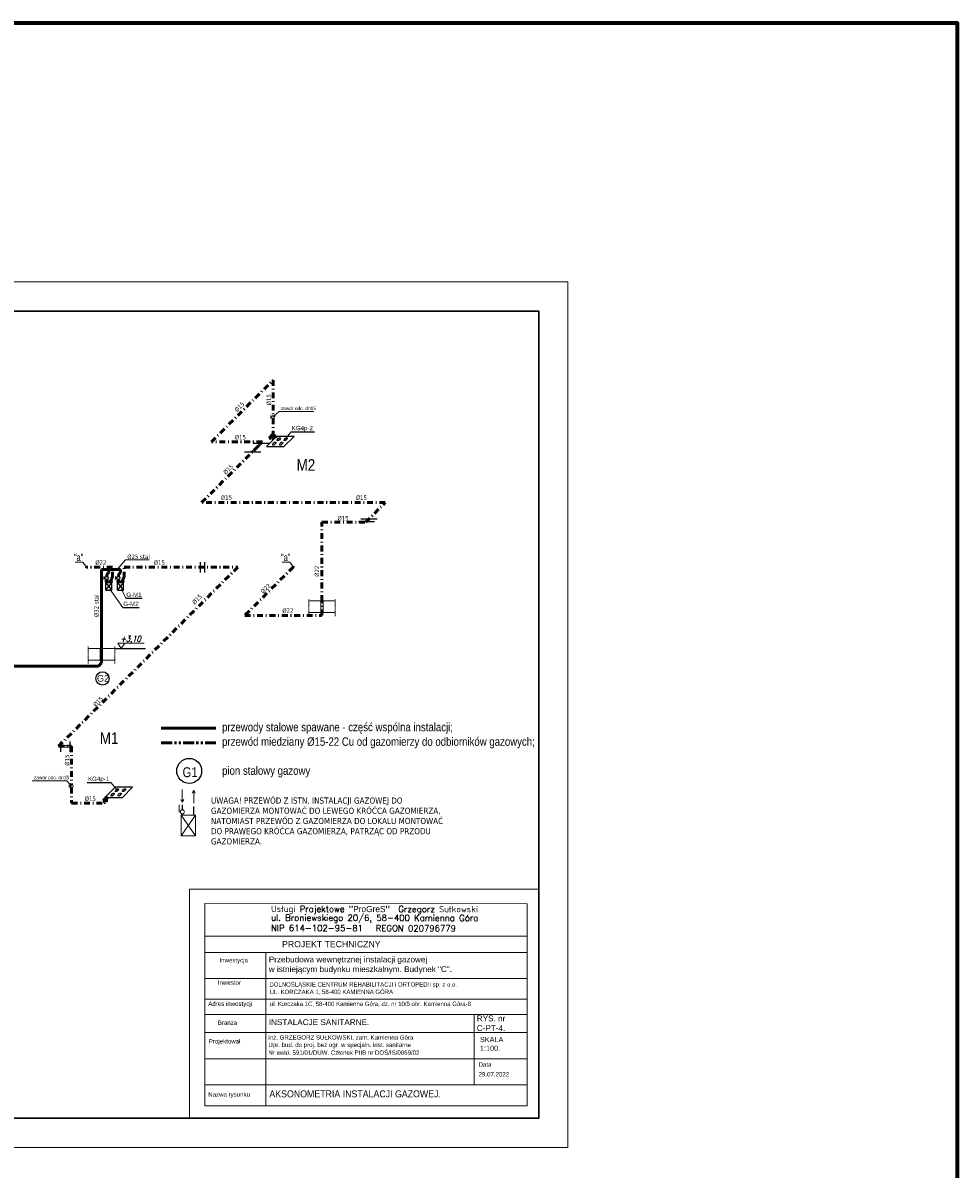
# Model space of a CAD drawing. Extents: x 33706 to 249013, y -74890 to 17912.
# Tile 130 of 175: x 124159 to 127363, y -40838 to -36905. Entities that reach past the tile are written whole.
import ezdxf
from ezdxf.enums import TextEntityAlignment as Align

# ---------------------------------------------------------------- set-up
doc = ezdxf.new("R2010")
doc.units = 0
doc.header["$MEASUREMENT"] = 0
for name, pattern in [('ACAD_ISO03W100', [30, 12, -18]), ('DASHDOT', [8.5, 4, -2, 0.5, -2]), ('DASHED', [19.05, 12.7, -6.35]), ('PHANTOM2', [1.25, 0.625, -0.125, 0.125, -0.125, 0.125, -0.125])]:
    doc.linetypes.add(name, pattern=pattern)
for name, color, linetype, lineweight in [('_konstrukcja', 96, 'Continuous', 20), ('A-ARM', 1, 'Continuous', 15), ('inst-gaz-rury', 50, 'Continuous', 50), ('inst. - C.O. - opis', 2, 'Continuous', 9), ('inst. - CIENKA', 7, 'Continuous', 13), ('Linia_0.3', 7, 'Continuous', 30), ('proj_gaz', 50, 'GAZ', 50), ('tabelka', 255, 'Continuous', 13), ('tabelka2', 251, 'Continuous', 13), ('URZADZANIA', 3, 'Continuous', 15), ('urzadzenia', 6, 'Continuous', 15), ('wymiar', 3, 'Continuous', 13), ('WYMIARKI', 250, 'Continuous', 13)]:
    doc.layers.add(name, color=color, linetype=linetype, lineweight=lineweight)
for name, color, linetype in [('gaz', 1, 'Continuous'), ('Opisy', 2, 'Continuous'), ('urządzenia', 140, 'Continuous'), ('wymiary', 2, 'Continuous')]:
    doc.layers.add(name, color=color, linetype=linetype)
doc.styles.add('Arial narrow', font='ARIALN.TTF')
doc.styles.add('GA4-ATR-TEXT', font='arial.ttf', dxfattribs={"width": 0.9})
doc.styles.add('GENERATED_STYLE_1', font='ARIAL.TTF')
doc.styles.add('ROMANS', font='SIMPLEX.SHX', dxfattribs={"width": 0.85, "oblique": 15, "height": 16})
doc.styles.get("Standard").update_dxf_attribs({"font": 'ARIALN.TTF'})
doc.styles.add('T.N.ROMAN', font='SIMPLEX')
doc.styles.add('WYMIAR', font='simplex.shx', dxfattribs={"width": 0.85, "height": 30})
doc.linetypes.add('GAZ', pattern='A,0.5,-0.2,["GAZ",Standard,S=0.1,R=0,X=-0.1,Y=-0.05],-0.25', length=0.95)

msp = doc.modelspace()

# ---------------------------------------------------------------- hatches: boundary and pattern name
at = {"linetype": 'Continuous'}
h = msp.add_hatch(color=256, dxfattribs=at)
h.paths.add_polyline_path([(124466.2, -38821.1), (124466.2, -38819.1), (124463.2, -38819.1), (124463.2, -38821.1)])
h.paths.add_polyline_path([(124444.2, -38819.1), (124441.2, -38819.1), (124441.2, -38821.1), (124444.2, -38821.1)])
h.paths.add_polyline_path([(124444.2, -38821.1), (124446.2, -38821.1), (124449, -38821.1), (124463.2, -38821.1), (124463.2, -38819.1), (124444.2, -38819.1)])
h = msp.add_hatch(color=256, dxfattribs=at)
h.paths.add_polyline_path([(124506.2, -38821.1), (124506.2, -38819.1), (124503.2, -38819.1), (124503.2, -38821.1)])
h.paths.add_polyline_path([(124484.2, -38819.1), (124481.2, -38819.1), (124481.2, -38821.1), (124484.2, -38821.1)])
h.paths.add_polyline_path([(124484.2, -38821.1), (124486.2, -38821.1), (124489, -38821.1), (124503.2, -38821.1), (124503.2, -38819.1), (124484.2, -38819.1)])
at = {"layer": 'urzadzenia', "linetype": 'Continuous'}
h = msp.add_hatch(color=256, dxfattribs=at)
h.paths.add_polyline_path([(124466.2, -38821.1), (124466.2, -38819.1), (124463.2, -38819.1), (124463.2, -38821.1)])
h.paths.add_polyline_path([(124444.2, -38819.1), (124441.2, -38819.1), (124441.2, -38821.1), (124444.2, -38821.1)])
h.paths.add_polyline_path([(124444.2, -38821.1), (124446.2, -38821.1), (124449, -38821.1), (124463.2, -38821.1), (124463.2, -38819.1), (124444.2, -38819.1)])
h = msp.add_hatch(color=256, dxfattribs=at)
h.paths.add_polyline_path([(124506.2, -38821.1), (124506.2, -38819.1), (124503.2, -38819.1), (124503.2, -38821.1)])
h.paths.add_polyline_path([(124484.2, -38819.1), (124481.2, -38819.1), (124481.2, -38821.1), (124484.2, -38821.1)])
h.paths.add_polyline_path([(124484.2, -38821.1), (124486.2, -38821.1), (124489, -38821.1), (124503.2, -38821.1), (124503.2, -38819.1), (124484.2, -38819.1)])

# ---------------------------------------------------------------- linework, layer by layer
for p, q in [((124948.6, -38346.1), (125004.4, -38346.1)), ((124918.9, -38375.8), (124974.7, -38375.8)), ((125309.5, -38615.2), (125365.3, -38615.2)), ((125317.9, -38606.8), (125373.8, -38606.8)), ((124767.2, -38754.8), (124767.2, -38790.1)), ((124781.2, -38754.8), (124781.2, -38790.1)), ((124437.9, -38814.5), (124437.9, -38804.3)), ((124441.4, -38809.1), (124437.9, -38809.1)), ((124477.9, -38814.5), (124477.9, -38804.3)), ((124481.4, -38809.1), (124477.9, -38809.1)), ((124443.2, -38851.1), (124464.2, -38826.1)), ((124443.2, -38826.1), (124464.2, -38851.1)), ((124483.2, -38851.1), (124504.2, -38826.1)), ((124483.2, -38826.1), (124504.2, -38851.1)), ((124473.9, -39050.7), (124579.1, -39050.7)), ((124287.4, -39370), (124287.4, -39405.3)), ((124319.4, -39370), (124319.4, -39405.3))]:
    msp.add_line(p, q)
at = {"linetype": 'DASHDOT', "lineweight": 20, "ltscale": 20}
msp.add_line((124461.2, -38812.7), (124461.2, -38826.1), dxfattribs=at)
msp.add_line((124461.2, -38812.7), (124461.2, -38826.1), dxfattribs=at)
at = {"linetype": 'DASHDOT', "lineweight": 20, "ltscale": 5}
msp.add_line((124501.2, -38812.7), (124501.2, -38826.1), dxfattribs=at)
msp.add_line((124501.2, -38812.7), (124501.2, -38826.1), dxfattribs=at)
at = {"linetype": 'Continuous'}
for p, q in [((124441.2, -38819.1), (124466.2, -38819.1)), ((124441.2, -38821.1), (124441.2, -38819.1)), ((124441.2, -38821.1), (124466.2, -38821.1)), ((124443.2, -38851.1), (124443.2, -38826.1)), ((124464.2, -38826.1), (124443.2, -38826.1)), ((124443.2, -38851.1), (124464.2, -38851.1)), ((124449, -38821.1), (124446.2, -38821.1)), ((124464.2, -38826.1), (124459.6, -38826.1)), ((124464.2, -38826.1), (124459.6, -38826.1)), ((124464.2, -38851.1), (124464.2, -38826.1)), ((124466.2, -38821.1), (124466.2, -38819.1)), ((124481.2, -38819.1), (124506.2, -38819.1)), ((124481.2, -38821.1), (124481.2, -38819.1)), ((124481.2, -38821.1), (124506.2, -38821.1)), ((124483.2, -38851.1), (124483.2, -38826.1)), ((124504.2, -38826.1), (124483.2, -38826.1)), ((124483.2, -38851.1), (124504.2, -38851.1)), ((124489, -38821.1), (124486.2, -38821.1)), ((124504.2, -38826.1), (124499.6, -38826.1)), ((124504.2, -38826.1), (124499.6, -38826.1)), ((124504.2, -38851.1), (124504.2, -38826.1)), ((124506.2, -38821.1), (124506.2, -38819.1))]:
    msp.add_line(p, q, dxfattribs=at)
for centre in [(124446.2, -38809.3), (124486.2, -38809.3)]:
    msp.add_circle(centre, 4.98)
at = {"layer": '_konstrukcja', "lineweight": 70, "ltscale": 50}
msp.add_lwpolyline([(111412.2, -36904.6), (127363.5, -36904.6), (127363.5, -50470.8), (111412.2, -50470.8)], close=True, dxfattribs=at)
at = {"layer": 'gaz'}
for p, q in [((124706.2, -39604.8), (124706.2, -39587.2)), ((124745.2, -39623.5), (124745.2, -39593.5)), ((124706.2, -39623.3), (124706.2, -39618.8))]:
    msp.add_line(p, q, dxfattribs=at)
at = {"layer": 'inst-gaz-rury', "linetype": 'DASHDOT', "ltscale": 5}
for p, q in [((124805.6, -38342), (125017.7, -38129.9)), ((125017.7, -38129.9), (125017.7, -38251.8)), ((125017.7, -38261.8), (125017.7, -38314.9)), ((124772, -38550.6), (124980.6, -38342)), ((124980.6, -38342), (124805.6, -38342)), ((125402, -38550.6), (124772, -38550.6)), ((125334.8, -38617.8), (125402, -38550.6)), ((125184.8, -38887.8), (125184.8, -38617.8)), ((125184.8, -38617.8), (125334.8, -38617.8)), ((124896.2, -38771.6), (124281, -39386.8)), ((124466.2, -38771.6), (124376.2, -38771.6)), ((124466.2, -38807.7), (124466.2, -38771.6)), ((124506.2, -38807.7), (124506.2, -38771.6)), ((124506.2, -38771.6), (124896.2, -38771.6)), ((125086, -38771.6), (124919.8, -38937.8)), ((124501.2, -38812.7), (124501.2, -38826.1)), ((125184.8, -38937.8), (125184.8, -38887.8)), ((124919.8, -38937.8), (125184.8, -38937.8)), ((124281, -39386.8), (124326, -39386.8)), ((124326, -39386.8), (124326, -39518.7)), ((124326, -39528.7), (124326, -39581.8)), ((124326, -39581.8), (124436, -39581.8))]:
    msp.add_line(p, q, dxfattribs=at)
at = {"layer": 'inst-gaz-rury', "ltscale": 50}
for p, q in [((125017.7, -38314.9), (125003.6, -38329)), ((124428.3, -39050.7), (124428.3, -38780.7)), ((124428.3, -38780.7), (124453.3, -38780.7)), ((124453.3, -38790.7), (124446.2, -38797.8)), ((124453.3, -38780.7), (124493.3, -38780.7)), ((124453.3, -38780.7), (124453.3, -38790.7)), ((124493.3, -38790.7), (124486.2, -38797.8)), ((124493.3, -38780.7), (124493.3, -38790.7)), ((124428.3, -39100.7), (124428.3, -39050.7)), ((123727.7, -39111.3), (124417.7, -39111.3)), ((124417.7, -39111.3), (124428.3, -39100.7))]:
    msp.add_line(p, q, dxfattribs=at)
at = {"layer": 'inst-gaz-rury', "linetype": 'Continuous'}
for p, q in [((125003.6, -38329), (125008.9, -38329)), ((124436, -39581.8), (124439.7, -39578.1))]:
    msp.add_line(p, q, dxfattribs=at)
at = {"layer": 'inst-gaz-rury', "linetype": 'DASHED', "ltscale": 30}
for p, q in [((124446.2, -38797.8), (124446.2, -38804.3)), ((124486.2, -38797.8), (124486.2, -38804.3))]:
    msp.add_line(p, q, dxfattribs=at)
at = {"layer": 'inst-gaz-rury', "ltscale": 0.5}
for p, q in [((124446.2, -38814.3), (124446.2, -38826.1)), ((124486.2, -38814.3), (124486.2, -38826.1))]:
    msp.add_line(p, q, dxfattribs=at)
at = {"layer": 'inst-gaz-rury', "linetype": 'DASHDOT', "ltscale": 20}
msp.add_line((124461.2, -38812.7), (124461.2, -38826.1), dxfattribs=at)
at = {"layer": 'inst-gaz-rury', "linetype": 'DASHDOT', "ltscale": 60}
msp.add_line((124633.6, -39324.8), (124820.8, -39324.8), dxfattribs=at)
at = {"layer": 'inst-gaz-rury', "linetype": 'PHANTOM2', "ltscale": 60}
msp.add_line((124633.6, -39374.6), (124820.8, -39374.6), dxfattribs=at)
at = {"layer": 'inst. - CIENKA', "ltscale": 0.05}
for p, q in [((125156.4, -38238.1), (125037.8, -38238.2)), ((124309.6, -39505), (124191, -39505.1))]:
    msp.add_line(p, q, dxfattribs=at)
at = {"layer": 'Linia_0.3'}
msp.add_lwpolyline([(121928.3, -40663.4), (125928.3, -40663.4), (125928.3, -37893.4), (121928.3, -37893.4)], close=True, dxfattribs=at)
at = {"layer": 'Opisy'}
for p, q in [((125078.6, -38307.2), (125158.8, -38307.3)), ((124512.3, -38878.8), (124567.9, -38878.9)), ((124501.9, -38910.3), (124557.5, -38910.4)), ((124379.7, -39510.8), (124459.9, -39510.9))]:
    msp.add_line(p, q, dxfattribs=at)
at = {"layer": 'proj_gaz', "linetype": 'DASHDOT', "ltscale": 20}
msp.add_line((124466.2, -38807.7), (124461.2, -38812.7), dxfattribs=at)
at = {"layer": 'proj_gaz', "linetype": 'DASHDOT', "ltscale": 5}
msp.add_line((124506.2, -38807.7), (124501.2, -38812.7), dxfattribs=at)
at = {"layer": 'proj_gaz', "linetype": 'Continuous'}
for points in [[(125008.9, -38329), (125013.2, -38320.6), (125015.8, -38330.9), (125021, -38320.8), (125026.8, -38329.6)], [(124439.7, -39578.1), (124436.9, -39569), (124446, -39574.5), (124442.5, -39563.7), (124452.9, -39565.8)]]:
    msp.add_spline(points, degree=3, dxfattribs=at)
at = {"layer": 'tabelka', "linetype": 'Continuous'}
msp.add_lwpolyline([(124730.8, -39876.9), (125928.3, -39876.9), (125928.3, -40663.4), (124730.8, -40663.4)], close=True, dxfattribs=at)
at = {"layer": 'tabelka2', "linetype": 'Continuous'}
msp.add_line((124782.7, -39925.7), (124782.7, -40621), dxfattribs=at)
at = {"layer": 'tabelka2'}
for p, q in [((124782.7, -39925.7), (125888.9, -39927.3)), ((125888.9, -39927.3), (125888.9, -40621)), ((124782.7, -40038.3), (125888.9, -40038.3)), ((124782.7, -40093.9), (125888.2, -40093.9)), ((124991.9, -40093.9), (124991.9, -40621)), ((124782.7, -40183.1), (125888.2, -40183.1)), ((124782.7, -40254.3), (125888.2, -40254.3)), ((124782.7, -40307.2), (125888.2, -40307.2)), ((125707, -40549), (125707, -40307.2)), ((124782.7, -40369), (125888.9, -40369)), ((124782.7, -40459), (125888.9, -40459)), ((124782.7, -40549), (125888.9, -40549)), ((124782.7, -40621), (125888.9, -40621))]:
    msp.add_line(p, q, dxfattribs=at)
at = {"layer": 'URZADZANIA'}
for p, q in [((124943.2, -38375.8), (124972.9, -38346.1)), ((124949.9, -38375.8), (124979.6, -38346.1)), ((125333.7, -38615.2), (125342.2, -38606.8)), ((125340.5, -38615.2), (125348.9, -38606.8))]:
    msp.add_line(p, q, dxfattribs=at)
at = {"layer": 'URZADZANIA', "linetype": 'Continuous'}
for p, q in [((124694.5, -39587.8), (124694.5, -39611.8)), ((124694.2, -39611.3), (124699.8, -39611.3)), ((124751.2, -39623.5), (124701.2, -39693.5)), ((124701.2, -39623.5), (124751.2, -39693.5)), ((124701.2, -39623.5), (124751.2, -39623.5)), ((124701.2, -39693.5), (124701.2, -39623.5)), ((124751.2, -39623.5), (124751.2, -39693.5)), ((124751.2, -39693.5), (124701.2, -39693.5))]:
    msp.add_line(p, q, dxfattribs=at)
at = {"layer": 'URZADZANIA', "linetype": 'ACAD_ISO03W100'}
msp.add_line((124744.9, -39605.5), (124744.9, -39605.5), dxfattribs=at)
at = {"layer": 'URZADZANIA', "linetype": 'Continuous'}
msp.add_circle((124706, -39611.8), 7, dxfattribs=at)
msp.add_circle((124706, -39611.8), 7, dxfattribs=at)
at = {"layer": 'urzadzenia'}
for p, q in [((125009.5, -38251.6), (125009.5, -38261.8)), ((125012.8, -38257.1), (125009.5, -38257.1)), ((124437.9, -38814.5), (124437.9, -38804.3)), ((124441.4, -38809.1), (124437.9, -38809.1)), ((124477.9, -38814.5), (124477.9, -38804.3)), ((124481.4, -38809.1), (124477.9, -38809.1)), ((124443.2, -38851.1), (124464.2, -38826.1)), ((124443.2, -38826.1), (124464.2, -38851.1)), ((124483.2, -38851.1), (124504.2, -38826.1)), ((124483.2, -38826.1), (124504.2, -38851.1)), ((124317.7, -39518.5), (124317.7, -39528.7)), ((124321, -39524), (124317.7, -39524))]:
    msp.add_line(p, q, dxfattribs=at)
at = {"layer": 'urzadzenia', "linetype": 'Continuous'}
for p, q in [((124781.2, -38768.6), (124767.2, -38768.6)), ((124781.2, -38774.6), (124767.2, -38774.6)), ((124441.2, -38819.1), (124466.2, -38819.1)), ((124441.2, -38821.1), (124441.2, -38819.1)), ((124441.2, -38821.1), (124466.2, -38821.1)), ((124443.2, -38851.1), (124443.2, -38826.1)), ((124464.2, -38826.1), (124443.2, -38826.1)), ((124443.2, -38851.1), (124464.2, -38851.1)), ((124449, -38821.1), (124446.2, -38821.1)), ((124464.2, -38851.1), (124464.2, -38826.1)), ((124466.2, -38821.1), (124466.2, -38819.1)), ((124481.2, -38819.1), (124506.2, -38819.1)), ((124481.2, -38821.1), (124481.2, -38819.1)), ((124481.2, -38821.1), (124506.2, -38821.1)), ((124483.2, -38851.1), (124483.2, -38826.1)), ((124504.2, -38826.1), (124483.2, -38826.1)), ((124483.2, -38851.1), (124504.2, -38851.1)), ((124489, -38821.1), (124486.2, -38821.1)), ((124504.2, -38851.1), (124504.2, -38826.1)), ((124506.2, -38821.1), (124506.2, -38819.1)), ((125180.8, -38927.8), (125180.8, -38887.8)), ((125188.8, -38927.8), (125188.8, -38887.8)), ((124424.3, -39090.7), (124424.3, -39050.7)), ((124432.3, -39090.7), (124432.3, -39050.7)), ((124319.4, -39383.8), (124287.4, -39383.8)), ((124319.4, -39389.8), (124287.4, -39389.8))]:
    msp.add_line(p, q, dxfattribs=at)
at = {"layer": 'urzadzenia'}
for centre, radius in [((125017.7, -38256.8), 4.98), ((124376.5, -38771.6), 2.49), ((124376.5, -38771.6), 2.49), ((125087.1, -38771.6), 2.49), ((125087.1, -38771.6), 2.49), ((124446.2, -38809.3), 4.98), ((124486.2, -38809.3), 4.98), ((124326, -39523.7), 4.98)]:
    msp.add_circle(centre, radius, dxfattribs=at)
at = {"layer": 'urządzenia', "linetype": 'Continuous'}
for p, q in [((124994.2, -38358.4), (125029.2, -38323.4)), ((125059.2, -38323.4), (125029.2, -38323.4)), ((125054.2, -38358.4), (125089.2, -38323.4)), ((125089.2, -38323.4), (125059.2, -38323.4)), ((124994.2, -38358.4), (125024.2, -38358.4)), ((125024.2, -38358.4), (125054.2, -38358.4)), ((124439.9, -39562.6), (124474.9, -39527.6)), ((124439.9, -39562.6), (124469.9, -39562.6)), ((124469.9, -39562.6), (124499.9, -39562.6)), ((124504.9, -39527.6), (124474.9, -39527.6)), ((124499.9, -39562.6), (124534.9, -39527.6)), ((124534.9, -39527.6), (124504.9, -39527.6))]:
    msp.add_line(p, q, dxfattribs=at)
at = {"layer": 'urządzenia'}
msp.add_circle((124431.8, -39153.9), 22.8, dxfattribs=at)
at = {"layer": 'urządzenia', "linetype": 'Continuous'}
for centre in [(125021.2, -38348.1), (125036.2, -38333.1), (125044.9, -38348.1), (125059.9, -38333.1), (124466.8, -39552.3), (124481.8, -39537.3), (124490.5, -39552.3), (124505.5, -39537.3)]:
    msp.add_ellipse(centre, major_axis=(4.9, 4.9), ratio=0.470588, dxfattribs=at)
at = {"layer": 'wymiar'}
for p, q in [((125078.6, -38307.2), (125054.5, -38336.6)), ((124456.7, -38848.1), (124501.9, -38910.3)), ((124496.7, -38848.1), (124512.3, -38878.8)), ((124459.9, -39510.9), (124484.1, -39539.7)), ((124705.3, -39534.5), (124705.3, -39578.8)), ((124705.3, -39534.5), (124705.3, -39578.8)), ((124744.6, -39537.3), (124739.6, -39547.3)), ((124744.6, -39581.7), (124744.6, -39537.3)), ((124744.6, -39537.3), (124749.6, -39547.3)), ((124705.3, -39578.8), (124700.3, -39568.8)), ((124705.3, -39578.8), (124710.3, -39568.8)), ((124705.3, -39578.8), (124710.3, -39568.8))]:
    msp.add_line(p, q, dxfattribs=at)
at = {"layer": 'wymiar', "linetype": 'ACAD_ISO03W100', "ltscale": 0.005}
for p, q in [((125139.2, -38882), (125139.2, -38940.5)), ((125230.4, -38882), (125230.4, -38940.5)), ((124382.7, -39044.9), (124382.7, -39103.5)), ((124473.9, -39044.9), (124473.9, -39103.5))]:
    msp.add_line(p, q, dxfattribs=at)
at = {"layer": 'wymiar', "linetype": 'Continuous'}
for p, q in [((125139.2, -38887.8), (125230.4, -38887.8)), ((125139.2, -38927.8), (125230.4, -38927.8)), ((124382.7, -39050.7), (124473.9, -39050.7)), ((124382.7, -39090.7), (124473.9, -39090.7))]:
    msp.add_line(p, q, dxfattribs=at)
at = {"layer": 'wymiar'}
msp.add_lwpolyline([(121828.3, -40763.4), (126028.3, -40763.4), (126028.3, -37793.4), (121828.3, -37793.4), (121828.3, -40763.4)], dxfattribs=at)
at = {"layer": 'WYMIARKI'}
for p, q in [((125017.7, -38256.8), (125037.8, -38238.2)), ((124484.1, -39033.3), (124574.6, -39033.3)), ((124326, -39523.7), (124309.6, -39505))]:
    msp.add_line(p, q, dxfattribs=at)
at = {"layer": 'WYMIARKI', "ltscale": 50}
for p, q in [((124337.6, -38754.6), (124363.9, -38754.6)), ((124376.5, -38771.6), (124363.9, -38754.6)), ((124510.3, -38747.2), (124482.6, -38780.7)), ((124591.7, -38747.2), (124510.3, -38747.2)), ((125048.2, -38754.6), (125074.5, -38754.6)), ((125087.1, -38771.6), (125074.5, -38754.6))]:
    msp.add_line(p, q, dxfattribs=at)
at = {"layer": 'WYMIARKI'}
msp.add_lwpolyline([(124484.1, -39033.3), (124496, -39050.7), (124507.9, -39033.3)], dxfattribs=at)
at = {"layer": 'wymiary'}
msp.add_circle((124729.2, -39471.1), 42.8, dxfattribs=at)

# ---------------------------------------------------------------- texts
at = {"style": 'GENERATED_STYLE_1'}
for s, p in [('KG4p-2', (125081.3, -38302.3)), ('G-M2', (124503.3, -38905.7)), ('G-M1', (124513.7, -38874.2)), ('KG4p-1', (124382.3, -39505.9))]:
    msp.add_text(s, height=15, dxfattribs=at).set_placement(p)
at = {"layer": 'A-ARM', "lineweight": 25, "ltscale": 50, "char_height": 40, "width": 368.664, "attachment_point": 1, "style": 'Arial narrow'}
for s, insert in [('M2', (125097.8, -38401.4)), ('M1', (124422.9, -39338.8))]:
    msp.add_mtext(s, dxfattribs=dict(at, insert=insert))
at = {"layer": 'inst. - C.O. - opis', "style": 'GENERATED_STYLE_1'}
msp.add_text('G2', height=22.5, dxfattribs=at).set_placement((124433.8, -39153.6), align=Align.MIDDLE)
at = {"layer": 'tabelka2', "style": 'GENERATED_STYLE_1'}
for s, p in [('Projektował', (124796.7, -40406.6)), ('inż. GRZEGORZ SUŁKOWSKI, zam. Kamienna Góra', (125001, -40393.3)), ('Upr. bud. do proj. bez ogr. w specjaln. inst. sanitarne', (125001, -40418.9)), ('Nr ewid. 591/01/DUW. Członek PIIB nr DOŚ/IS/0069/02', (125001, -40445.4))]:
    msp.add_text(s, height=15, dxfattribs=at).set_placement(p)
at = {"layer": 'tabelka2', "style": 'GENERATED_STYLE_1', "width": 0.9}
msp.add_text('AKSONOMETRIA INSTALACJI GAZOWEJ. ', height=24, dxfattribs=at).set_placement((125004.4, -40591.5))
at = {"layer": 'tabelka2', "char_height": 21.327, "width": 2654.47, "attachment_point": 1, "rotation": 359.9094, "style": 'T.N.ROMAN'}
for s, insert in [('Usługi Projektowe "{\\fBrush Script MT|b0|i0|c0|p66;ProGreS}"  Grzegorz Sułkowski', (125010.1, -39934)), ('ul. Broniewskiego 20/6, 58-400 Kamienna Góra\\PNIP 614-102-95-81   REGON 020796779', (125010.1, -39964.2))]:
    msp.add_mtext(s, dxfattribs=dict(at, insert=insert))
at = {"layer": 'tabelka2', "attachment_point": 1}
for s, insert, char_height, width, style in [('PROJEKT TECHNICZNY', (125047.9, -40054.9), 21.349, 2657.127, 'GENERATED_STYLE_1'), ('{\\fArial|b0|i0|c238|p0;Inwestycja }', (124833, -40113.2), 15, 1107.136, 'GENERATED_STYLE_1'), ('Przebudowa wewnętrznej instalacji gazowej\\Pw istniejącym budynku mieszkalnym. Budynek "C".', (125002.3, -40108.2), 20, 1469.909, 'GENERATED_STYLE_1'), ('Inwestor}', (124827.5, -40190), 15, 1107.136, 'GENERATED_STYLE_1'), ('DOLNOŚLĄSKIE CENTRUM REHABILITACJI i ORTOPEDII sp. z o.o.', (125004.5, -40196.5), 15, 1107.136, 'GA4-ATR-TEXT'), ('UL. KORCZAKA 1, 58-400 KAMIENNA GÓRA', (125005.1, -40222), 15, 1107.136, 'GA4-ATR-TEXT'), ('Adres inwestycji}', (124794.7, -40262.5), 15, 1107.136, 'GENERATED_STYLE_1'), ('ul. Korczaka 1C, 58-400 Kamienna Góra, dz. nr 10/5 obr. Kamienna Góra-8', (125006.3, -40263.2), 15, 1107.136, 'GA4-ATR-TEXT'), ('{\\fArial|b0|i0|c238|p0;RYS. nr \\PC-PT-4.}', (125715.8, -40310.5), 20, 1107.136, 'GENERATED_STYLE_1'), ('Branża}', (124827.5, -40327.7), 15, 1107.136, 'GENERATED_STYLE_1'), ('INSTALACJE SANITARNE. ', (125002.2, -40323.4), 20, 1107.136, 'GENERATED_STYLE_1'), ('{\\fArial|b0|i0|c238|p0;SKALA \\P1:100.}', (125726.8, -40384.2), 17.791, 1107.136, 'GENERATED_STYLE_1'), ('29.07.2022', (125722, -40504.8), 15, 1107.136, 'GENERATED_STYLE_1'), ('Data}', (125722, -40471.3), 15, 1107.136, 'GENERATED_STYLE_1'), ('Nazwa rysunku }', (124794.5, -40574), 15, 1107.136, 'GENERATED_STYLE_1')]:
    msp.add_mtext(s, dxfattribs=dict(at, insert=insert, char_height=char_height, width=width, style=style))
at = {"layer": 'URZADZANIA', "linetype": 'ACAD_ISO03W100', "ltscale": 500, "char_height": 25, "width": 533.271, "attachment_point": 3, "style": 'WYMIAR'}
for insert in [(124366, -38726), (125076.5, -38726)]:
    msp.add_mtext('{\\fArial Narrow|b0|i0|c238|p0;"a"}', dxfattribs=dict(at, insert=insert))
at = {"layer": 'WYMIARKI', "char_height": 15, "attachment_point": 1}
for s, insert, width, rotation in [('{\\fTahoma|b0|i0|c238|p8;%%c15}', (124995.2, -38216.9), 253.75, 90), ('{\\fTahoma|b0|i0|c238|p8;%%c15}', (124882.9, -38230.4), 253.75, 45), ('{\\fTahoma|b0|i0|c238|p8;%%c15}', (124844.2, -38444.8), 253.75, 45), ('{\\fTahoma|b0|i0|c238|p8;%%c22}', (125159.8, -38805.2), 253.75, 90), ('{\\fTahoma|b0|i0|c238|p8;%%c22}', (124972.8, -38853.5), 253.75, 45), ('{\\fTahoma|b0|i0|c238|p8;%%c32 stal}', (124403.4, -38943.2), 203, 90), ('{\\fTahoma|b0|i0|c238|p8;%%c15}', (124737.4, -38890.7), 253.75, 45), ('{\\fTahoma|b0|i0|c238|p8;%%c15}', (124397.9, -39241.6), 253.75, 45), ('{\\fTahoma|b0|i0|c238|p8;%%c15}', (124302.7, -39453.5), 253.75, 90)]:
    msp.add_mtext(s, dxfattribs=dict(at, insert=insert, width=width, rotation=rotation))
at = {"layer": 'WYMIARKI', "attachment_point": 1}
for s, insert, char_height, width in [('{\\fArial Narrow|b0|i0|c238|p0;zawór odc. dn15}', (125043.3, -38221.1), 12, 314.121), ('{\\fTahoma|b0|i0|c238|p8;%%c15}', (124885.7, -38318.8), 15, 253.75), ('{\\fTahoma|b0|i0|c238|p8;%%c15}', (124838, -38525.3), 15, 253.75), ('{\\fTahoma|b0|i0|c238|p8;%%c15}', (125300.9, -38526.1), 15, 253.75), ('{\\fTahoma|b0|i0|c238|p8;%%c15}', (125238.1, -38596.6), 15, 253.75), ('{\\fTahoma|b0|i0|c238|p8;%%c25 stal}', (124516.8, -38728.9), 15, 203), ('{\\fTahoma|b0|i0|c238|p8;%%c22}', (124407.2, -38748.7), 15, 253.75), ('{\\fTahoma|b0|i0|c238|p8;%%c15}', (124607.8, -38748.7), 15, 253.75), ('{\\fTahoma|b0|i0|c238|p8;%%c22}', (125048.7, -38913.4), 15, 253.75), ('{\\fArial Narrow|b0|i0|c238|p0;przewody stalowe spawane - część wspólna instalacji;}', (124842.1, -39306.4), 28.8, 920.048), ('{\\fArial Narrow|b0|i0|c238|p0;przewód miedziany %%c15-22 Cu od gazomierzy do odbiorników gazowych;}', (124842.1, -39356.2), 28.8, 1146.015), ('{\\fArial Narrow|b0|i0|c238|p0;zawór odc. dn15}', (124196.5, -39488), 12, 314.121), ('{\\fArial Narrow|b0|i0|c238|p0;pion stalowy gazowy}', (124842.1, -39455.9), 28.8, 920.048), ('{\\fTahoma|b0|i0|c238|p8;%%c15}', (124370.8, -39558.9), 15, 253.75)]:
    msp.add_mtext(s, dxfattribs=dict(at, insert=insert, char_height=char_height, width=width))
at = {"layer": 'WYMIARKI', "style": 'ROMANS', "oblique": 15, "width": 0.85}
msp.add_attdef('+3,10', (124493.1, -39028.1), '%%p0.00', height=20, dxfattribs=at)
at = {"layer": 'wymiary'}
msp.add_text('G1', height=33.75, dxfattribs=at).set_placement((124732.3, -39475.7), align=Align.MIDDLE)
at = {"layer": 'wymiary', "linetype": 'Continuous', "insert": (124803.9, -39562.5), "char_height": 21, "width": 810.068, "attachment_point": 1}
msp.add_mtext('{\\fTahoma|b0|i0|c238|p0;UWAGA! PRZEWÓD Z ISTN. INSTALACJI GAZOWEJ DO\\PGAZOMIERZA MONTOWAĆ DO LEWEGO KRÓĆCA GAZOMIERZA, NATOMIAST PRZEWÓD Z GAZOMIERZA DO LOKALU MONTOWAĆ DO PRAWEGO KRÓĆCA GAZOMIERZA, PATRZĄC OD PRZODU GAZOMIERZA.}', dxfattribs=at)

doc.saveas('drawing.dxf')
